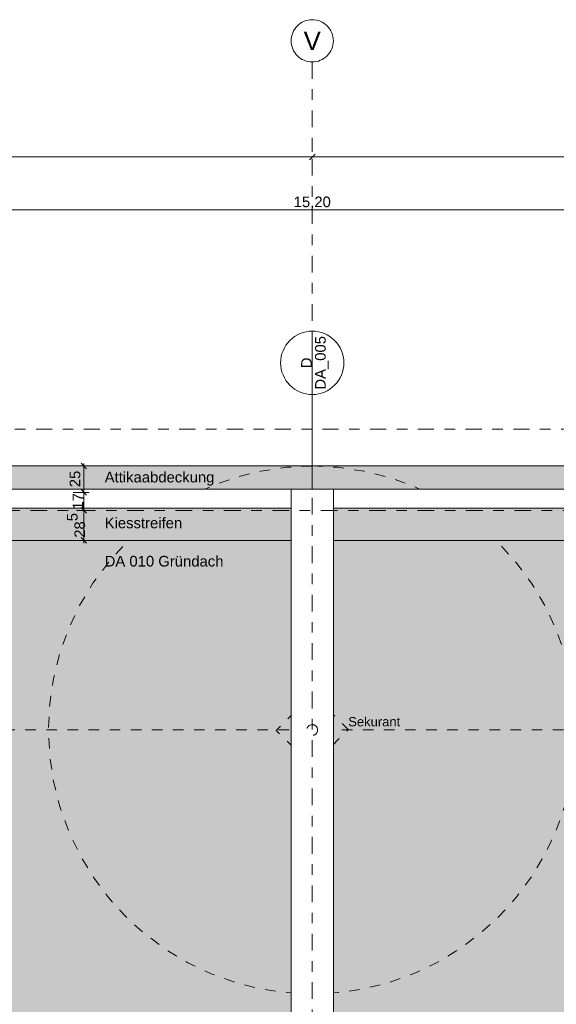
# Model space of a CAD drawing. Header units: metres. Extents: x -180 to 4, y -47 to 4.
# Tile 63 of 256: x -170.59 to -165.51, y -5.13 to 4.2. Entities that reach past the tile are written whole.
import ezdxf

# ---------------------------------------------------------------- set-up
doc = ezdxf.new("R2010")
doc.units = ezdxf.units.M
doc.header["$LTSCALE"] = 0.05
doc.header["$PDMODE"] = 1
doc.header["$PDSIZE"] = -2
for name, pattern in [('ISO-02 Strichlinie', [3.81, 3.048, -0.762]), ('ISO-10 Strichpunktlinie', [4.699, 3.048, -0.762, 0.127, -0.762]), ('Linienart-34', [4.233, 2.116, -2.117]), ('Linienart-53', [5.291531, 3.175, -1.058062, 0.352704, -0.705764]), ('VW-01 Strichlinie kurz', [1.999894, 0.999947, -0.999947])]:
    doc.linetypes.add(name, pattern=pattern)
doc.layers.get('0').update_dxf_attribs({"lineweight": 25})
for name, color, linetype, lineweight, true_color in [('30 -36 Dächer- 3 Dachbeläge', 7, 'Continuous', 15, 0x9999ff), ('30 -36 Dächer- 3 Dachbeläge Gründach', 250, 'Continuous', 9, 0x333333), ('70 -72 Beschriftung- 1 Beschriftung allgemein', 7, 'Continuous', 9, 0xff6633), ('70 -72 Beschriftung- 7 Detailverweise', 7, 'Continuous', 9, 0x00dd00), ('70 -72 Beschriftung- 7 Detailverweise Linie', 7, 'Continuous', 9, 0x00dd00), ('70 -76 Bemaßung- 2 Allgemein', 7, 'Continuous', 5, 0x6666cc)]:
    doc.layers.add(name, color=color, linetype=linetype, lineweight=lineweight, true_color=true_color)
for name, color, linetype, lineweight in [('30 -36 Dächer- 9 Sonstiges zur KG360', 7, 'VW-01 Strichlinie kurz', 9), ('60- 61 allgemeine Ausstattung- 4 Terrassen', 7, 'Continuous', 9), ('70 -71 Achsen- 1 Gebäudeachsen', 7, 'Linienart-53', 18), ('70 -72 Beschriftung-14 Schatten', 7, 'Continuous', 5), ('70 -73 Bauteildarst.- 2 verdeckt 0.15', 7, 'Linienart-34', 15), ('Keine', 7, 'Continuous', 9)]:
    doc.layers.add(name, color=color, linetype=linetype, lineweight=lineweight)
doc.styles.add('Arial', font='arial.ttf')
doc.dimstyles.new('k+k_klein', dxfattribs={"dimtxt": 0.075516, "dimasz": 0.05302, "dimexe": 0.05, "dimexo": 0.15, "dimgap": 0.005, "dimtad": 1, "dimdec": 3, "dimtxsty": 'Arial', "dimblk": 'VW_SLASH-2', "dimblk1": 'VW_SLASH-2', "dimblk2": 'VW_SLASH-2', "dimcen": 0, "dimdle": 0.025, "dimadec": 3, "dimazin": 0, "dimtfac": 0.75, "dimtdec": 3, "dimtix": 1, "dimtmove": 0, "dimatfit": 0, "dimldrblk": 'VW_FILLEDARROW', "dimfxl": 0.1, "dimfxlon": 1, "dimfrac": 2, "dimtolj": 1, "dimarcsym": 0})

# ---------------------------------------------------------------- blocks, each defined once
blk = doc.blocks.new('Gruppe-1392')
at = {"layer": '30 -36 Dächer- 9 Sonstiges zur KG360', "color": 9, "lineweight": 5, "true_color": 0xbababa, "flags": 128}
blk.add_lwpolyline([(-167.821, -0.027), (-167.576, -0.0391), (-167.3333, -0.0751), (-167.0953, -0.1347), (-166.8643, -0.2173), (-166.6425, -0.3222), (-166.4321, -0.4484), (-166.235, -0.5945), (-166.0532, -0.7593), (-165.8885, -0.9411), (-165.7423, -1.1381), (-165.6162, -1.3486), (-165.5113, -1.5703), (-165.4286, -1.8013), (-165.369, -2.0393), (-165.333, -2.282), (-165.321, -2.527), (-165.333, -2.7721), (-165.369, -3.0148), (-165.4286, -3.2528), (-165.5113, -3.4838), (-165.6162, -3.7055), (-165.7423, -3.916), (-165.8885, -4.113), (-166.0532, -4.2948), (-166.235, -4.4596), (-166.4321, -4.6057), (-166.6425, -4.7318), (-166.8643, -4.8367), (-167.0953, -4.9194), (-167.3333, -4.979), (-167.576, -5.015), (-167.821, -5.027), (-168.066, -5.015), (-168.3087, -4.979), (-168.5467, -4.9194), (-168.7777, -4.8367), (-168.9995, -4.7318), (-169.2099, -4.6057), (-169.407, -4.4596), (-169.5888, -4.2948), (-169.7535, -4.113), (-169.8997, -3.916), (-170.0258, -3.7055), (-170.1307, -3.4838), (-170.2134, -3.2528), (-170.273, -3.0148), (-170.309, -2.7721), (-170.321, -2.527), (-170.309, -2.282), (-170.273, -2.0393), (-170.2134, -1.8013), (-170.1307, -1.5703), (-170.0258, -1.3486), (-169.8997, -1.1381), (-169.7535, -0.9411), (-169.5888, -0.7593), (-169.407, -0.5945), (-169.2099, -0.4484), (-168.9995, -0.3222), (-168.7777, -0.2173), (-168.5467, -0.1347), (-168.3087, -0.0751), (-168.066, -0.0391)], close=True, dxfattribs=at)
at = {"layer": '30 -36 Dächer- 9 Sonstiges zur KG360', "lineweight": 9, "transparency": 33554687, "flags": 128}
blk.add_lwpolyline([(-167.821, -2.1858), (-167.4798, -2.5228), (-167.821, -2.8682), (-168.1622, -2.5313)], close=True, dxfattribs=at)
at = {"layer": '30 -36 Dächer- 9 Sonstiges zur KG360', "color": 7, "transparency": 33554687, "insert": (-167.4798, -2.4045), "char_height": 0.0881, "attachment_point": 1, "line_spacing_factor": 0.969685, "style": 'Arial'}
blk.add_mtext('Sekurant', dxfattribs=at)
at = {"color": 255, "linetype": 'Continuous', "transparency": 33554687}
blk.add_wipeout([(-167.8204, -2.5779), (-167.8254, -2.5777), (-167.8303, -2.577), (-167.8351, -2.5759), (-167.8399, -2.5742), (-167.8444, -2.5722), (-167.8487, -2.5696), (-167.8527, -2.5667), (-167.8565, -2.5634), (-167.8599, -2.5598), (-167.8629, -2.5558), (-167.8655, -2.5516), (-167.8677, -2.5471), (-167.8694, -2.5424), (-167.8707, -2.5376), (-167.8715, -2.5327), (-167.8718, -2.5277), (-167.8716, -2.5227), (-167.871, -2.5177), (-167.8698, -2.5129), (-167.8682, -2.5082), (-167.8661, -2.5036), (-167.8636, -2.4993), (-167.8607, -2.4953), (-167.8574, -2.4916), (-167.8537, -2.4882), (-167.8498, -2.4851), (-167.8455, -2.4825), (-167.841, -2.4803), (-167.8364, -2.4786), (-167.8315, -2.4773), (-167.8266, -2.4765), (-167.8216, -2.4762), (-167.8166, -2.4764), (-167.8117, -2.4771), (-167.8069, -2.4782), (-167.8021, -2.4799), (-167.7976, -2.4819), (-167.7933, -2.4844), (-167.7893, -2.4874), (-167.7855, -2.4907), (-167.7821, -2.4943), (-167.7791, -2.4983), (-167.7765, -2.5025), (-167.7743, -2.507), (-167.7726, -2.5117), (-167.7713, -2.5165), (-167.7705, -2.5214), (-167.7702, -2.5264), (-167.7704, -2.5314), (-167.771, -2.5363), (-167.7722, -2.5412), (-167.7738, -2.5459), (-167.7759, -2.5504), (-167.7784, -2.5547), (-167.7813, -2.5588), (-167.7846, -2.5625), (-167.7883, -2.5659), (-167.7922, -2.5689), (-167.7965, -2.5716), (-167.801, -2.5737), (-167.8056, -2.5755), (-167.8105, -2.5768), (-167.8154, -2.5775)], dxfattribs=at).dxf.layer = '30 -36 Dächer- 9 Sonstiges zur KG360'
at = {"layer": '30 -36 Dächer- 9 Sonstiges zur KG360', "linetype": 'Continuous', "transparency": 33554687, "flags": 128}
blk.add_lwpolyline([(-167.8204, -2.5779), (-167.8254, -2.5777), (-167.8303, -2.577), (-167.8351, -2.5759), (-167.8399, -2.5742), (-167.8444, -2.5722), (-167.8487, -2.5696), (-167.8527, -2.5667), (-167.8565, -2.5634), (-167.8599, -2.5598), (-167.8629, -2.5558), (-167.8655, -2.5516), (-167.8677, -2.5471), (-167.8694, -2.5424), (-167.8707, -2.5376), (-167.8715, -2.5327), (-167.8718, -2.5277), (-167.8716, -2.5227), (-167.871, -2.5177), (-167.8698, -2.5129), (-167.8682, -2.5082), (-167.8661, -2.5036), (-167.8636, -2.4993), (-167.8607, -2.4953), (-167.8574, -2.4916), (-167.8537, -2.4882), (-167.8498, -2.4851), (-167.8455, -2.4825), (-167.841, -2.4803), (-167.8364, -2.4786), (-167.8315, -2.4773), (-167.8266, -2.4765), (-167.8216, -2.4762), (-167.8166, -2.4764), (-167.8117, -2.4771), (-167.8069, -2.4782), (-167.8021, -2.4799), (-167.7976, -2.4819), (-167.7933, -2.4844), (-167.7893, -2.4874), (-167.7855, -2.4907), (-167.7821, -2.4943), (-167.7791, -2.4983), (-167.7765, -2.5025), (-167.7743, -2.507), (-167.7726, -2.5117), (-167.7713, -2.5165), (-167.7705, -2.5214), (-167.7702, -2.5264), (-167.7704, -2.5314), (-167.771, -2.5363), (-167.7722, -2.5412), (-167.7738, -2.5459), (-167.7759, -2.5504), (-167.7784, -2.5547), (-167.7813, -2.5588), (-167.7846, -2.5625), (-167.7883, -2.5659), (-167.7922, -2.5689), (-167.7965, -2.5716), (-167.801, -2.5737), (-167.8056, -2.5755), (-167.8105, -2.5768), (-167.8154, -2.5775)], close=True, dxfattribs=at)
blk = doc.blocks.new('Gruppe-1433')
at = {"layer": '30 -36 Dächer- 3 Dachbeläge Gründach', "linetype": 'Continuous', "lineweight": 0, "true_color": 0xe7eedf, "transparency": 33554687}
blk.add_hatch(color=254, dxfattribs=at).paths.add_polyline_path([(-175.136, -0.732), (-160.506, -0.732), (-160.506, -11.412), (-175.136, -11.412)])
at = {"layer": '30 -36 Dächer- 3 Dachbeläge Gründach', "flags": 128}
blk.add_lwpolyline([(-175.136, -0.732), (-160.506, -0.732), (-160.506, -11.412), (-175.136, -11.412)], close=True, dxfattribs=at)
at = {"layer": '70 -72 Beschriftung- 7 Detailverweise'}
blk.add_line((-167.821, 1.25), (-167.821, 0.65), dxfattribs=at)
at = {"layer": '70 -72 Beschriftung- 7 Detailverweise', "transparency": 33554687}
blk.add_line((-167.821, 0.315), (-167.821, 0.95), dxfattribs=at)
at = {"layer": '70 -72 Beschriftung- 7 Detailverweise', "flags": 128}
blk.add_lwpolyline([(-167.821, 1.25), (-167.7916, 1.2485), (-167.7625, 1.2442), (-167.7339, 1.237), (-167.7062, 1.2271), (-167.6796, 1.2145), (-167.6543, 1.1994), (-167.6307, 1.1819), (-167.6089, 1.1621), (-167.5891, 1.1403), (-167.5716, 1.1166), (-167.5564, 1.0914), (-167.5438, 1.0648), (-167.5339, 1.037), (-167.5268, 1.0085), (-167.5224, 0.9794), (-167.521, 0.95), (-167.5224, 0.9206), (-167.5268, 0.8914), (-167.5339, 0.8629), (-167.5438, 0.8352), (-167.5564, 0.8085), (-167.5716, 0.7833), (-167.5891, 0.7596), (-167.6089, 0.7378), (-167.6307, 0.7181), (-167.6543, 0.7005), (-167.6796, 0.6854), (-167.7062, 0.6728), (-167.7339, 0.6629), (-167.7625, 0.6557), (-167.7916, 0.6514), (-167.821, 0.65), (-167.8504, 0.6514), (-167.8795, 0.6557), (-167.9081, 0.6629), (-167.9358, 0.6728), (-167.9624, 0.6854), (-167.9877, 0.7005), (-168.0113, 0.7181), (-168.0331, 0.7378), (-168.0529, 0.7596), (-168.0704, 0.7833), (-168.0856, 0.8085), (-168.0982, 0.8352), (-168.1081, 0.8629), (-168.1152, 0.8914), (-168.1196, 0.9206), (-168.121, 0.95), (-168.1196, 0.9794), (-168.1152, 1.0085), (-168.1081, 1.037), (-168.0982, 1.0648), (-168.0856, 1.0914), (-168.0704, 1.1166), (-168.0529, 1.1403), (-168.0331, 1.1621), (-168.0113, 1.1819), (-167.9877, 1.1994), (-167.9624, 1.2145), (-167.9358, 1.2271), (-167.9081, 1.237), (-167.8795, 1.2442), (-167.8504, 1.2485)], close=True, dxfattribs=at)
at = {"layer": '70 -72 Beschriftung- 7 Detailverweise'}
blk.add_point((-167.821, 0.95), dxfattribs=at)
at = {"layer": '70 -73 Bauteildarst.- 2 verdeckt 0.15', "flags": 128}
blk.add_lwpolyline([(-167.946, -0.647), (-167.696, -0.647), (-167.696, -8.497), (-167.946, -8.497)], close=True, dxfattribs=at)
at = {"layer": '70 -72 Beschriftung- 7 Detailverweise', "rotation": 90, "line_spacing_factor": 0.96878, "style": 'Arial'}
for s, insert, char_height, attachment_point in [('DA_005', (-167.7943, 0.95), 0.10069, 2), ('D', (-167.8256, 0.95), 0.1007, 8)]:
    blk.add_mtext(s, dxfattribs=dict(at, insert=insert, char_height=char_height, attachment_point=attachment_point))
at = {"layer": 'Keine', "color": 7}
blk.add_blockref('Gruppe-1392', (0, 0), dxfattribs=at)
at = {"color": 255, "lineweight": 9}
blk.add_wipeout([(-160.051, -11.867), (-167.8062, -11.867), (-167.8062, -11.412), (-160.506, -11.412), (-160.506, -0.732), (-167.8062, -0.732), (-167.8062, -0.277), (-160.051, -0.277)], dxfattribs=at).dxf.layer = '30 -36 Dächer- 3 Dachbeläge'
blk.add_wipeout([(-167.8062, -0.277), (-167.8062, -0.732), (-175.136, -0.732), (-175.136, -11.412), (-167.8062, -11.412), (-167.8062, -11.867), (-175.591, -11.867), (-175.591, -0.277)], dxfattribs=at).dxf.layer = '30 -36 Dächer- 3 Dachbeläge'
at = {"layer": '30 -36 Dächer- 3 Dachbeläge', "linetype": 'Continuous', "lineweight": 0, "transparency": 33554687}
h = blk.add_hatch(color=254, dxfattribs=at)
h.paths.add_polyline_path([(-175.841, -12.117), (-159.801, -12.117), (-159.801, -0.027), (-175.841, -0.027)])
h.paths.add_polyline_path([(-160.051, -0.277), (-160.051, -11.867), (-175.591, -11.867), (-175.591, -0.277)])
at = {"layer": '30 -36 Dächer- 3 Dachbeläge', "linetype": 'Continuous', "lineweight": 9}
h = blk.add_hatch(dxfattribs=at)
h.set_pattern_fill('{914A209A-ED12-11EE-87B6-5CE', style=0, pattern_type=2)
h.set_pattern_definition([(-22, (-159.863306, -7.597042), (-0.018555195, 0.04226461), [0.000625, -0.061875]), (14, (-159.855057, -7.619718), (-0.03711039, -0.027832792), [0.000625, -0.030625]), (-3.77456, (-159.91382, -7.63415), (-0.01958604, 0.06597403), [0.00028186, -0.09367194]), (-68, (-159.74373, -7.57024), (0.1926424, 0.04408), [0.0002813, -0.0934688]), (96, (-159.87774, -7.661983), (-0.03610527, -0.06319548), [0.0005625, -0.0931875]), (132, (-159.849908, -7.63828), (0.04020292, 0.004123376), [0.0003125, -0.0621875]), (-17, (-159.88186, -7.62178), (0.0930531, 0.02892868), [0.000625, -0.061875]), (-145, (-159.876705, -7.616625), (0.06266964, -0.04009224), [0.000625, -0.061875]), (-137, (-159.89114, -7.613533), (0.0494443, -0.02123569), [0.000625, -0.061875])])
h.paths.add_polyline_path([(-160.051, -0.277), (-175.591, -0.277), (-175.591, -11.867), (-160.051, -11.867)])
h.paths.add_polyline_path([(-175.136, -0.732), (-160.506, -0.732), (-160.506, -11.412), (-175.136, -11.412)])
at = {"layer": '30 -36 Dächer- 3 Dachbeläge', "flags": 128}
for points in [[(-175.841, -12.117), (-159.801, -12.117), (-159.801, -0.027), (-175.841, -0.027)], [(-160.051, -0.277), (-160.051, -11.867), (-175.591, -11.867), (-175.591, -0.277)]]:
    blk.add_lwpolyline(points, close=True, dxfattribs=at)
at = {"layer": '30 -36 Dächer- 3 Dachbeläge', "lineweight": 9, "flags": 128}
for points in [[(-160.051, -0.277), (-175.591, -0.277), (-175.591, -11.867), (-160.051, -11.867)], [(-175.136, -0.732), (-160.506, -0.732), (-160.506, -11.412), (-175.136, -11.412)]]:
    blk.add_lwpolyline(points, close=True, dxfattribs=at)
at = {"layer": '30 -36 Dächer- 9 Sonstiges zur KG360', "color": 7, "linetype": 'VW-01 Strichlinie kurz', "lineweight": 9, "transparency": 33554687, "flags": 128}
blk.add_lwpolyline([(-173.341, -2.527), (-162.301, -2.527), (-162.301, -9.617), (-173.341, -9.617)], close=True, dxfattribs=at)
at = {"layer": '70 -72 Beschriftung- 7 Detailverweise', "transparency": 33554687}
blk.add_line((-167.821, 0.315), (-167.821, -1.1656), dxfattribs=at)
blk = doc.blocks.new('Gruppe-1438')
at = {"layer": '70 -72 Beschriftung-14 Schatten', "linetype": 'Continuous', "lineweight": 0, "transparency": 33554495}
h = blk.add_hatch(color=7, dxfattribs=at)
h.paths.add_polyline_path([(-99.3181, -9.9923), (-99.7998, -11.277), (-99.381, -11.277), (-99.381, -11.1), (-83.518, -11.1), (-83.518, -8.7228), (-97.7878, -8.7228), (-97.4287, -7.9275), (-97.4287, 0.15), (-97.9487, 0.15), (-97.9487, -7.7933), (-105.0287, -7.7933), (-105.0287, 0.15), (-105.5487, 0.15), (-105.5487, -7.7933), (-112.6287, -7.7933), (-112.6287, 0.15), (-113.1487, 0.15), (-113.1487, -7.7933), (-120.2287, -7.7933), (-120.2287, 0.15), (-120.7487, 0.15), (-120.7487, -7.7933), (-127.8287, -7.7933), (-127.8287, 0.15), (-128.3487, 0.15), (-128.3487, -7.7933), (-135.4287, -7.7933), (-135.4287, 0.15), (-135.9487, 0.15), (-135.9487, -7.7933), (-143.0287, -7.7933), (-143.0287, 0.15), (-143.5487, 0.15), (-143.5487, -7.7933), (-150.6287, -7.7933), (-150.6287, 0.15), (-151.1487, 0.15), (-151.1487, -7.7933), (-158.2287, -7.7933), (-158.2287, 0.15), (-158.7487, 0.15), (-158.7487, -0.087), (-159.801, -0.087), (-159.801, -9.1985), (-166.4632, -9.1985), (-166.4632, -0.057), (-166.9832, -0.057), (-166.9832, -9.1985), (-174.0632, -9.1985), (-174.0632, -0.027), (-174.5832, -0.027), (-174.5832, -9.1985), (-175.221, -10.6111), (-175.221, -11.897), (-174.0632, -9.3327), (-167.0438, -9.3327), (-167.621, -10.6111), (-167.621, -11.897), (-166.4632, -9.3327), (-159.801, -9.3327), (-159.801, -10.1239), (-160.021, -10.6111), (-160.021, -11.897), (-159.831, -11.4762), (-159.831, -12.1155), (-158.8723, -9.9923), (-152.1416, -9.9923), (-152.421, -10.6111), (-152.421, -11.897), (-151.561, -9.9923), (-144.5416, -9.9923), (-144.821, -10.6111), (-144.821, -11.897), (-143.961, -9.9923), (-136.9416, -9.9923), (-137.221, -10.6111), (-137.221, -11.897), (-136.361, -9.9923), (-129.3416, -9.9923), (-129.621, -10.6111), (-129.621, -11.897), (-128.761, -9.9923), (-121.7416, -9.9923), (-122.021, -10.6111), (-122.021, -11.897), (-121.161, -9.9923), (-114.1416, -9.9923), (-114.421, -10.6111), (-114.421, -11.897), (-113.561, -9.9923), (-106.5416, -9.9923), (-106.821, -10.6111), (-106.821, -11.897), (-105.961, -9.9923)])
h.paths.add_polyline_path([(-151.2093, -7.9275), (-152.081, -9.8581), (-158.8117, -9.8581), (-158.7093, -9.6311), (-158.7093, -8.9919), (-158.2287, -7.9275)])
h.paths.add_polyline_path([(-99.2677, -9.8581), (-105.9004, -9.8581), (-105.0287, -7.9275), (-98.0093, -7.9275), (-98.3684, -8.7228), (-98.8421, -8.7228)])
h.paths.add_polyline_path([(-112.6287, -7.9275), (-105.6093, -7.9275), (-106.481, -9.8581), (-113.5004, -9.8581)])
h.paths.add_polyline_path([(-120.2287, -7.9275), (-113.2093, -7.9275), (-114.081, -9.8581), (-121.1004, -9.8581)])
h.paths.add_polyline_path([(-127.8287, -7.9275), (-120.8093, -7.9275), (-121.681, -9.8581), (-128.7004, -9.8581)])
h.paths.add_polyline_path([(-135.4287, -7.9275), (-128.4093, -7.9275), (-129.281, -9.8581), (-136.3004, -9.8581)])
h.paths.add_polyline_path([(-143.0287, -7.9275), (-136.0093, -7.9275), (-136.881, -9.8581), (-143.9004, -9.8581)])
h.paths.add_polyline_path([(-150.6287, -7.9275), (-143.6093, -7.9275), (-144.481, -9.8581), (-151.5004, -9.8581)])
at = {"color": 255, "lineweight": 9}
blk.add_wipeout([(-168.021, -0.247), (-167.621, -0.247), (-167.621, -11.897), (-168.021, -11.897)], dxfattribs=at).dxf.layer = '60- 61 allgemeine Ausstattung- 4 Terrassen'
at = {"layer": '60- 61 allgemeine Ausstattung- 4 Terrassen', "lineweight": 9, "flags": 128}
blk.add_lwpolyline([(-168.021, -0.247), (-167.621, -0.247), (-167.621, -11.897), (-168.021, -11.897)], close=True, dxfattribs=at)
at = {"color": 255, "lineweight": 9}
for points in [[(-175.221, -0.247), (-168.021, -0.247), (-168.021, -0.427), (-175.221, -0.427)], [(-167.621, -0.247), (-160.421, -0.247), (-160.421, -0.427), (-167.621, -0.427)]]:
    blk.add_wipeout(points, dxfattribs=at).dxf.layer = '60- 61 allgemeine Ausstattung- 4 Terrassen'
at = {"layer": '60- 61 allgemeine Ausstattung- 4 Terrassen', "lineweight": 9, "flags": 128}
for points in [[(-175.221, -0.247), (-168.021, -0.247), (-168.021, -0.427), (-175.221, -0.427)], [(-167.621, -0.247), (-160.421, -0.247), (-160.421, -0.427), (-167.621, -0.427)]]:
    blk.add_lwpolyline(points, close=True, dxfattribs=at)
blk = doc.blocks.new('_Dach_2D (2D)')
at = {"layer": '70 -72 Beschriftung- 1 Beschriftung allgemein', "color": 7}
blk.add_blockref('Gruppe-1433', (0, 0), dxfattribs=at)
at = {"layer": '60- 61 allgemeine Ausstattung- 4 Terrassen', "color": 7}
blk.add_blockref('Gruppe-1438', (0, 0), dxfattribs=at)
at = {"color": 255, "linetype": 'ISO-02 Strichlinie', "transparency": 33554687}
blk.add_wipeout([(-167.82099996, -2.47622384), (-167.81601892, -2.47646855), (-167.81108584, -2.4772003), (-167.80624824, -2.47841205), (-167.8015527, -2.48009214), (-167.79704446, -2.48222438), (-167.79276692, -2.48478824), (-167.78876128, -2.48775903), (-167.78506611, -2.49110813), (-167.78171701, -2.4948033), (-167.77874622, -2.49880894), (-167.77618237, -2.50308648), (-167.77405012, -2.50759472), (-167.77237004, -2.51229026), (-167.77115828, -2.51712786), (-167.77042653, -2.52206093), (-167.77018182, -2.52704198), (-167.77042653, -2.53202303), (-167.77115828, -2.53695611), (-167.77237004, -2.54179371), (-167.77405012, -2.54648924), (-167.77618237, -2.55099749), (-167.77874622, -2.55527503), (-167.78171701, -2.55928067), (-167.78506611, -2.56297584), (-167.78876128, -2.56632494), (-167.79276692, -2.56929572), (-167.79704446, -2.57185958), (-167.8015527, -2.57399182), (-167.80624824, -2.57567191), (-167.81108584, -2.57688367), (-167.81601892, -2.57761542), (-167.82099996, -2.57786012), (-167.82598101, -2.57761542), (-167.83091409, -2.57688367), (-167.83575169, -2.57567191), (-167.84044723, -2.57399182), (-167.84495547, -2.57185958), (-167.84923301, -2.56929572), (-167.85323865, -2.56632494), (-167.85693382, -2.56297584), (-167.86028292, -2.55928067), (-167.86325371, -2.55527503), (-167.86581756, -2.55099749), (-167.86794981, -2.54648924), (-167.86962989, -2.54179371), (-167.87084165, -2.53695611), (-167.8715734, -2.53202303), (-167.87181811, -2.52704198), (-167.8715734, -2.52206093), (-167.87084165, -2.51712786), (-167.86962989, -2.51229026), (-167.86794981, -2.50759472), (-167.86581756, -2.50308648), (-167.86325371, -2.49880894), (-167.86028292, -2.4948033), (-167.85693382, -2.49110813), (-167.85323865, -2.48775903), (-167.84923301, -2.48478824), (-167.84495547, -2.48222438), (-167.84044723, -2.48009214), (-167.83575169, -2.47841205), (-167.83091409, -2.4772003), (-167.82598101, -2.47646855)], dxfattribs=at).dxf.layer = '60- 61 allgemeine Ausstattung- 4 Terrassen'
at = {"layer": '60- 61 allgemeine Ausstattung- 4 Terrassen', "color": 7, "linetype": 'ISO-02 Strichlinie', "flags": 128}
blk.add_lwpolyline([(-167.82099996, -2.47622384), (-167.81601892, -2.47646855), (-167.81108584, -2.4772003), (-167.80624824, -2.47841205), (-167.8015527, -2.48009214), (-167.79704446, -2.48222438), (-167.79276692, -2.48478824), (-167.78876128, -2.48775903), (-167.78506611, -2.49110813), (-167.78171701, -2.4948033), (-167.77874622, -2.49880894), (-167.77618237, -2.50308648), (-167.77405012, -2.50759472), (-167.77237004, -2.51229026), (-167.77115828, -2.51712786), (-167.77042653, -2.52206093), (-167.77018182, -2.52704198), (-167.77042653, -2.53202303), (-167.77115828, -2.53695611), (-167.77237004, -2.54179371), (-167.77405012, -2.54648924), (-167.77618237, -2.55099749), (-167.77874622, -2.55527503), (-167.78171701, -2.55928067), (-167.78506611, -2.56297584), (-167.78876128, -2.56632494), (-167.79276692, -2.56929572), (-167.79704446, -2.57185958), (-167.8015527, -2.57399182), (-167.80624824, -2.57567191), (-167.81108584, -2.57688367), (-167.81601892, -2.57761542), (-167.82099996, -2.57786012), (-167.82598101, -2.57761542), (-167.83091409, -2.57688367), (-167.83575169, -2.57567191), (-167.84044723, -2.57399182), (-167.84495547, -2.57185958), (-167.84923301, -2.56929572), (-167.85323865, -2.56632494), (-167.85693382, -2.56297584), (-167.86028292, -2.55928067), (-167.86325371, -2.55527503), (-167.86581756, -2.55099749), (-167.86794981, -2.54648924), (-167.86962989, -2.54179371), (-167.87084165, -2.53695611), (-167.8715734, -2.53202303), (-167.87181811, -2.52704198), (-167.8715734, -2.52206093), (-167.87084165, -2.51712786), (-167.86962989, -2.51229026), (-167.86794981, -2.50759472), (-167.86581756, -2.50308648), (-167.86325371, -2.49880894), (-167.86028292, -2.4948033), (-167.85693382, -2.49110813), (-167.85323865, -2.48775903), (-167.84923301, -2.48478824), (-167.84495547, -2.48222438), (-167.84044723, -2.48009214), (-167.83575169, -2.47841205), (-167.83091409, -2.4772003), (-167.82598101, -2.47646855)], close=True, dxfattribs=at)
blk = doc.blocks.new('VW_SLASH-2')
at = {"color": 0, "linetype": 'ByBlock', "lineweight": -2, "transparency": 16777216}
blk.add_line((0.47, 0), (-1, 0), dxfattribs=at)
at = {"color": 0, "lineweight": 5, "transparency": 16777216, "flags": 128}
blk.add_lwpolyline([(0.5, 0.5), (-0.5, -0.5)], dxfattribs=at)
blk = doc.blocks.new('*D2186')
at = {"layer": '70 -76 Bemaßung- 2 Allgemein', "color": 0, "lineweight": -2}
for p, q in [((-175.421, 3.05), (-175.421, 2.95)), ((-167.821, 3.05), (-167.821, 2.95)), ((-167.874, 2.9), (-175.368, 2.9))]:
    blk.add_line(p, q, dxfattribs=at)
at = {"layer": 'Defpoints', "color": 0}
for p in [(-175.421, 2.9), (-175.421, 2.9), (-167.821, 2.9)]:
    blk.add_point(p, dxfattribs=at)
at = {"layer": '70 -76 Bemaßung- 2 Allgemein', "color": 0, "lineweight": -2, "xscale": 0.05302001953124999, "yscale": 0.05302001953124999, "zscale": 0.05302001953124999, "rotation": 180}
blk.add_blockref('VW_SLASH-2', (-175.421, 2.9), dxfattribs=at)
at = {"layer": '70 -76 Bemaßung- 2 Allgemein', "color": 0, "lineweight": -2, "xscale": 0.05302001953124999, "yscale": 0.05302001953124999, "zscale": 0.05302001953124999}
blk.add_blockref('VW_SLASH-2', (-167.821, 2.9), dxfattribs=at)
at = {"layer": '70 -76 Bemaßung- 2 Allgemein', "color": 0, "insert": (-171.621, 2.9654), "char_height": 0.10069, "attachment_point": 5, "style": 'Arial'}
blk.add_mtext('\\A1;7,60', dxfattribs=at)
blk = doc.blocks.new('VW_FILLEDARROW')
at = {"linetype": 'Continuous', "lineweight": 0, "transparency": 16777216}
blk.add_hatch(color=0, dxfattribs=at).paths.add_polyline_path([(-2.83, 0.76), (0, 0), (-2.83, -0.76)])
at = {"color": 0, "lineweight": 5, "transparency": 16777216, "flags": 128}
blk.add_lwpolyline([(-2.83, 0.76), (0, 0), (-2.83, -0.76)], close=True, dxfattribs=at)
blk = doc.blocks.new('*D2187')
at = {"layer": '70 -76 Bemaßung- 2 Allgemein', "color": 0, "lineweight": -2}
for p, q in [((-167.821, 3.05), (-167.821, 2.95)), ((-160.221, 3.05), (-160.221, 2.95)), ((-160.274, 2.9), (-167.768, 2.9))]:
    blk.add_line(p, q, dxfattribs=at)
at = {"layer": 'Defpoints', "color": 0}
for p in [(-167.821, 2.9), (-167.821, 2.9), (-160.221, 2.9)]:
    blk.add_point(p, dxfattribs=at)
at = {"layer": '70 -76 Bemaßung- 2 Allgemein', "color": 0, "lineweight": -2, "xscale": 0.05302001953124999, "yscale": 0.05302001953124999, "zscale": 0.05302001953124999, "rotation": 180}
blk.add_blockref('VW_SLASH-2', (-167.821, 2.9), dxfattribs=at)
at = {"layer": '70 -76 Bemaßung- 2 Allgemein', "color": 0, "lineweight": -2, "xscale": 0.05302001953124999, "yscale": 0.05302001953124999, "zscale": 0.05302001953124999}
blk.add_blockref('VW_SLASH-2', (-160.221, 2.9), dxfattribs=at)
at = {"layer": '70 -76 Bemaßung- 2 Allgemein', "color": 0, "insert": (-164.021, 2.9654), "char_height": 0.10069, "attachment_point": 5, "style": 'Arial'}
blk.add_mtext('\\A1;7,60', dxfattribs=at)
blk = doc.blocks.new('*D2239')
at = {"layer": '70 -76 Bemaßung- 2 Allgemein', "color": 0, "lineweight": -2}
for p, q in [((-175.421, 2.3), (-175.421, 2.45)), ((-160.221, 2.3), (-160.221, 2.45)), ((-160.274, 2.4), (-175.368, 2.4))]:
    blk.add_line(p, q, dxfattribs=at)
at = {"layer": 'Defpoints', "color": 0}
for p in [(-175.421, 2.4), (-160.221, 1.9), (-175.421, 1.4)]:
    blk.add_point(p, dxfattribs=at)
at = {"layer": '70 -76 Bemaßung- 2 Allgemein', "color": 0, "lineweight": -2, "xscale": 0.05302001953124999, "yscale": 0.05302001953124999, "zscale": 0.05302001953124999, "rotation": 180}
blk.add_blockref('VW_SLASH-2', (-175.421, 2.4), dxfattribs=at)
at = {"layer": '70 -76 Bemaßung- 2 Allgemein', "color": 0, "lineweight": -2, "xscale": 0.05302001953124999, "yscale": 0.05302001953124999, "zscale": 0.05302001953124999}
blk.add_blockref('VW_SLASH-2', (-160.221, 2.4), dxfattribs=at)
at = {"layer": '70 -76 Bemaßung- 2 Allgemein', "color": 0, "insert": (-167.821, 2.4654), "char_height": 0.10069, "attachment_point": 5, "style": 'Arial'}
blk.add_mtext('\\A1;15,20', dxfattribs=at)
blk = doc.blocks.new('*D2687')
at = {"layer": '70 -76 Bemaßung- 2 Allgemein', "color": 0, "lineweight": -2}
for p, q in [((-170.0863, -0.027), (-169.9363, -0.027)), ((-169.9863, -0.224), (-169.9863, -0.0801)), ((-170.0863, -0.277), (-169.9363, -0.277))]:
    blk.add_line(p, q, dxfattribs=at)
at = {"layer": 'Defpoints', "color": 0}
for p in [(-170.3238, -0.027), (-169.9863, -0.027), (-170.3937, -0.277)]:
    blk.add_point(p, dxfattribs=at)
at = {"layer": '70 -76 Bemaßung- 2 Allgemein', "color": 0, "lineweight": -2, "xscale": 0.05302001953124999, "yscale": 0.05302001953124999, "zscale": 0.05302001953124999}
for p, rotation in [((-169.9863, -0.027), 90), ((-169.9863, -0.277), 270)]:
    blk.add_blockref('VW_SLASH-2', p, dxfattribs=dict(at, rotation=rotation))
at = {"layer": '70 -76 Bemaßung- 2 Allgemein', "color": 0, "insert": (-170.0693, -0.1499), "char_height": 0.10069, "attachment_point": 5, "rotation": 90, "style": 'Arial'}
blk.add_mtext('\\A1;25', dxfattribs=at)
blk = doc.blocks.new('*D2688')
at = {"layer": '70 -76 Bemaßung- 2 Allgemein', "color": 0, "lineweight": -2}
for p, q in [((-170.0863, -0.277), (-169.9363, -0.277)), ((-169.9863, -0.394), (-169.9863, -0.3301)), ((-170.0542, -0.447), (-170.0363, -0.447))]:
    blk.add_line(p, q, dxfattribs=at)
at = {"layer": 'Defpoints', "color": 0}
for p in [(-170.3937, -0.277), (-169.9863, -0.277), (-169.9042, -0.447)]:
    blk.add_point(p, dxfattribs=at)
at = {"layer": '70 -76 Bemaßung- 2 Allgemein', "color": 0, "lineweight": -2, "xscale": 0.05302001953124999, "yscale": 0.05302001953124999, "zscale": 0.05302001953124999}
for p, rotation in [((-169.9863, -0.277), 90), ((-169.9863, -0.447), 270)]:
    blk.add_blockref('VW_SLASH-2', p, dxfattribs=dict(at, rotation=rotation))
at = {"layer": '70 -76 Bemaßung- 2 Allgemein', "color": 0, "insert": (-170.0419, -0.362), "char_height": 0.10069, "attachment_point": 5, "rotation": 90, "style": 'Arial'}
blk.add_mtext('\\A1;17', dxfattribs=at)
blk = doc.blocks.new('*D2689')
at = {"layer": '70 -76 Bemaßung- 2 Allgemein', "color": 0, "lineweight": -2}
for p, q in [((-170.0542, -0.447), (-170.0363, -0.447)), ((-169.9863, -0.679), (-169.9863, -0.5001)), ((-169.8863, -0.732), (-170.0363, -0.732))]:
    blk.add_line(p, q, dxfattribs=at)
at = {"layer": 'Defpoints', "color": 0}
for p in [(-169.9863, -0.447), (-169.9042, -0.447), (-169.7359, -0.732)]:
    blk.add_point(p, dxfattribs=at)
at = {"layer": '70 -76 Bemaßung- 2 Allgemein', "color": 0, "lineweight": -2, "xscale": 0.05302001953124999, "yscale": 0.05302001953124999, "zscale": 0.05302001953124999}
for p, rotation in [((-169.9863, -0.447), 90), ((-169.9863, -0.732), 270)]:
    blk.add_blockref('VW_SLASH-2', p, dxfattribs=dict(at, rotation=rotation))
at = {"layer": '70 -76 Bemaßung- 2 Allgemein', "color": 0, "insert": (-170.0594, -0.5895), "char_height": 0.100689, "attachment_point": 5, "rotation": 90, "style": 'Arial'}
blk.add_mtext('\\A1;28\\S5^ ;', dxfattribs=at)
blk = doc.blocks.new('_Achsen (3D)')
at = {"layer": '70 -71 Achsen- 1 Gebäudeachsen', "transparency": 33554687}
for p, q in [((-167.821, 3.8), (-167.821, -46.172)), ((-179.668, -0.447), (3.826, -0.447))]:
    blk.add_line(p, q, dxfattribs=at)
at = {"color": 255, "transparency": 33554687}
blk.add_wipeout([(-167.821, 4.2), (-167.8014, 4.199), (-167.782, 4.1961), (-167.7629, 4.1913), (-167.7445, 4.1847), (-167.7267, 4.1763), (-167.7099, 4.1663), (-167.6941, 4.1546), (-167.6796, 4.1414), (-167.6664, 4.1268), (-167.6547, 4.1111), (-167.6446, 4.0942), (-167.6362, 4.0765), (-167.6296, 4.058), (-167.6248, 4.039), (-167.622, 4.0196), (-167.621, 4), (-167.622, 3.9804), (-167.6248, 3.9609), (-167.6296, 3.9419), (-167.6362, 3.9234), (-167.6446, 3.9057), (-167.6547, 3.8888), (-167.6664, 3.8731), (-167.6796, 3.8585), (-167.6941, 3.8454), (-167.7099, 3.8337), (-167.7267, 3.8236), (-167.7445, 3.8152), (-167.7629, 3.8086), (-167.782, 3.8038), (-167.8014, 3.8009), (-167.821, 3.8), (-167.8406, 3.8009), (-167.86, 3.8038), (-167.8791, 3.8086), (-167.8975, 3.8152), (-167.9153, 3.8236), (-167.9321, 3.8337), (-167.9479, 3.8454), (-167.9624, 3.8585), (-167.9756, 3.8731), (-167.9873, 3.8888), (-167.9974, 3.9057), (-168.0058, 3.9234), (-168.0124, 3.9419), (-168.0172, 3.9609), (-168.02, 3.9804), (-168.021, 4), (-168.02, 4.0196), (-168.0172, 4.039), (-168.0124, 4.058), (-168.0058, 4.0765), (-167.9974, 4.0942), (-167.9873, 4.1111), (-167.9756, 4.1268), (-167.9624, 4.1414), (-167.9479, 4.1546), (-167.9321, 4.1663), (-167.9153, 4.1763), (-167.8975, 4.1847), (-167.8791, 4.1913), (-167.86, 4.1961), (-167.8406, 4.199)], dxfattribs=at).dxf.layer = 'Keine'
at = {"layer": 'Keine', "transparency": 33554687, "flags": 128}
blk.add_lwpolyline([(-167.821, 4.2), (-167.8014, 4.199), (-167.782, 4.1961), (-167.7629, 4.1913), (-167.7445, 4.1847), (-167.7267, 4.1763), (-167.7099, 4.1663), (-167.6941, 4.1546), (-167.6796, 4.1414), (-167.6664, 4.1268), (-167.6547, 4.1111), (-167.6446, 4.0942), (-167.6362, 4.0765), (-167.6296, 4.058), (-167.6248, 4.039), (-167.622, 4.0196), (-167.621, 4), (-167.622, 3.9804), (-167.6248, 3.9609), (-167.6296, 3.9419), (-167.6362, 3.9234), (-167.6446, 3.9057), (-167.6547, 3.8888), (-167.6664, 3.8731), (-167.6796, 3.8585), (-167.6941, 3.8454), (-167.7099, 3.8337), (-167.7267, 3.8236), (-167.7445, 3.8152), (-167.7629, 3.8086), (-167.782, 3.8038), (-167.8014, 3.8009), (-167.821, 3.8), (-167.8406, 3.8009), (-167.86, 3.8038), (-167.8791, 3.8086), (-167.8975, 3.8152), (-167.9153, 3.8236), (-167.9321, 3.8337), (-167.9479, 3.8454), (-167.9624, 3.8585), (-167.9756, 3.8731), (-167.9873, 3.8888), (-167.9974, 3.9057), (-168.0058, 3.9234), (-168.0124, 3.9419), (-168.0172, 3.9609), (-168.02, 3.9804), (-168.021, 4), (-168.02, 4.0196), (-168.0172, 4.039), (-168.0124, 4.058), (-168.0058, 4.0765), (-167.9974, 4.0942), (-167.9873, 4.1111), (-167.9756, 4.1268), (-167.9624, 4.1414), (-167.9479, 4.1546), (-167.9321, 4.1663), (-167.9153, 4.1763), (-167.8975, 4.1847), (-167.8791, 4.1913), (-167.86, 4.1961), (-167.8406, 4.199)], close=True, dxfattribs=at)
at = {"layer": 'Keine', "transparency": 33554687, "insert": (-167.821, 4), "char_height": 0.1762, "attachment_point": 5, "line_spacing_factor": 0.970891, "style": 'Arial'}
blk.add_mtext('V', dxfattribs=at)
blk = doc.blocks.new('Gruppe-1909')
at = {"layer": '70 -76 Bemaßung- 2 Allgemein'}
for base, p1, p2, picture, middle in [((-175.42099996, 2.89995802), (-167.82099996, 2.89995802), (-175.42099996, 2.89995802), '*D2186', (-171.62099996, 2.96542156)), ((-167.82099996, 2.89995802), (-160.22099996, 2.89995802), (-167.82099996, 2.89995802), '*D2187', (-164.02099996, 2.96542156))]:
    dim = blk.add_linear_dim(base=base, p1=p1, p2=p2, text='7,60', dimstyle='k+k_klein', override={"dimtxt": 0.100689, "dimgap": 0.005, "dimdec": 8, "dimpost": '<>', "dimtxsty": 'Arial', "dimtmove": 2}, dxfattribs=at)
    dim.commit()
    dim.dimension.update_dxf_attribs({"geometry": picture, "text_midpoint": middle})
blk = doc.blocks.new('Gruppe-1912')
at = {"layer": '70 -76 Bemaßung- 2 Allgemein'}
dim = blk.add_linear_dim(base=(-175.42099996, 2.39995802), p1=(-160.22099996, 1.89995802), p2=(-175.42099996, 1.39995802), text='15,20', dimstyle='k+k_klein', override={"dimtxt": 0.100689, "dimgap": 0.005, "dimdec": 8, "dimpost": '<>', "dimtxsty": 'Arial', "dimtmove": 2}, dxfattribs=at)
dim.commit()
dim.dimension.update_dxf_attribs({"geometry": '*D2239', "text_midpoint": (-167.82099996, 2.46542156)})
blk = doc.blocks.new('Gruppe-2054')
at = {"layer": '70 -72 Beschriftung- 1 Beschriftung allgemein', "char_height": 0.100689, "attachment_point": 7, "line_spacing_factor": 0.970891, "style": 'Arial'}
for s, insert in [('Attikaabdeckung', (-169.7884, -0.2129)), ('Kiesstreifen', (-169.7886, -0.6181)), ('DA 010 Gründach', (-169.7886, -0.9806))]:
    blk.add_mtext(s, dxfattribs=dict(at, insert=insert))
at = {"layer": '70 -76 Bemaßung- 2 Allgemein'}
dim = blk.add_linear_dim(base=(-169.9863, -0.027), p1=(-170.3937, -0.277), p2=(-170.3238, -0.027), angle=270, text='25', dimstyle='k+k_klein', override={"dimtxt": 0.100689, "dimgap": 0.002, "dimpost": '<>', "dimtxsty": 'Arial', "dimtmove": 2}, dxfattribs=at)
dim.commit()
dim.dimension.update_dxf_attribs({"geometry": '*D2687', "text_midpoint": (-170.0693, -0.1499), "dimtype": 160})
for base, p1, p2, text, picture, middle in [((-169.9863, -0.277), (-169.9042, -0.447), (-170.3937, -0.277), '17', '*D2688', (-170.0419, -0.362)), ((-169.9863, -0.447), (-169.7359, -0.732), (-169.9042, -0.447), '28\\S5^ ;', '*D2689', (-170.0594, -0.5895))]:
    dim = blk.add_linear_dim(base=base, p1=p1, p2=p2, angle=270, text=text, dimstyle='k+k_klein', override={"dimtxt": 0.100689, "dimgap": 0.005, "dimpost": '<>', "dimtxsty": 'Arial', "dimtmove": 2}, dxfattribs=at)
    dim.commit()
    dim.dimension.update_dxf_attribs({"geometry": picture, "text_midpoint": middle})
blk = doc.blocks.new('_Dach_2D Bemaßung_ Beschriftung (2D)')
at = {"layer": '70 -72 Beschriftung- 7 Detailverweise Linie', "linetype": 'ISO-10 Strichpunktlinie', "flags": 128}
blk.add_lwpolyline([(-176.32, 0.3208767), (-99.01, 0.3208767), (-99.01, -12.16), (-176.32, -12.16)], close=True, dxfattribs=at)
at = {"layer": '70 -72 Beschriftung- 1 Beschriftung allgemein', "color": 7}
blk.add_blockref('Gruppe-2054', (0, 0), dxfattribs=at)
at = {"layer": '70 -76 Bemaßung- 2 Allgemein'}
for name in ['Gruppe-1909', 'Gruppe-1912']:
    blk.add_blockref(name, (0, 0), dxfattribs=at)

msp = doc.modelspace()

# ---------------------------------------------------------------- block references
at = {"layer": 'Keine', "color": 1}
msp.add_blockref('_Dach_2D (2D)', (0, 0), dxfattribs=at)

# ---------------------------------------------------------------- next in the draw order: block references
msp.add_blockref('_Dach_2D Bemaßung_ Beschriftung (2D)', (0, 0), dxfattribs=at)

# ---------------------------------------------------------------- next in the draw order: block references
msp.add_blockref('_Achsen (3D)', (0, 0), dxfattribs=at)

doc.saveas('drawing.dxf')
